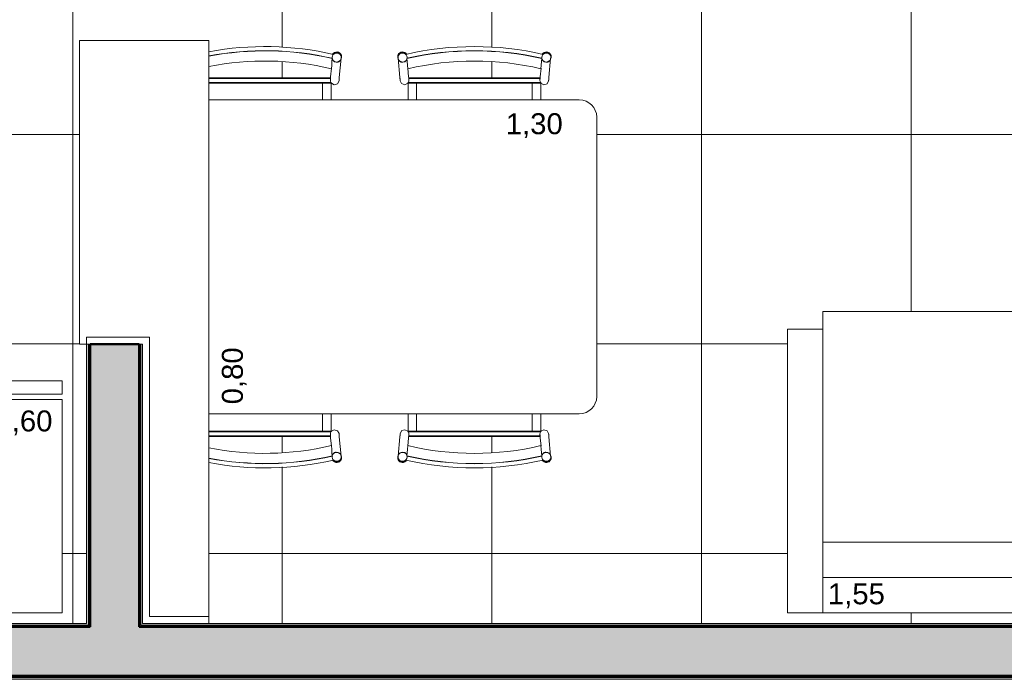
# Model space of a CAD drawing. Header units: metres. Extents: x -14 to 13.9, y -18.2 to 7.6.
# Tile 189 of 215: x -3.4 to -0.6, y -18.2 to -16.3. Entities that reach past the tile are written whole.
import ezdxf

# ---------------------------------------------------------------- set-up
doc = ezdxf.new("R2010")
doc.units = ezdxf.units.M
for name, color, linetype, lineweight in [('A-FLOR-PATT', 7, 'Continuous', 5), ('A-WALL', 7, 'Continuous', 5), ('A-WALL-PATT', 7, 'Continuous', 50), ('G-ANNO-TEXT', 7, 'Continuous', 9), ('G-IMPT', 7, 'Continuous', 5), ('I-FURN', 7, 'Continuous', 5), ('I-WALL', 7, 'Continuous', 5), ('Q-CASE', 7, 'Continuous', 5), ('Q-SPCQ', 7, 'Continuous', 5)]:
    doc.layers.add(name, color=color, linetype=linetype, lineweight=lineweight)
doc.styles.add('Arial', font='arial.ttf', dxfattribs={"height": 0.06})

# ---------------------------------------------------------------- blocks, each defined once
blk = doc.blocks.new('TAMPO DO ABRIGO GLP EM GRANITO CINZA ANDORINHA - TAMPO DO ABRIGO GLP EM GRANITO CINZA ANDORINHA-1861549-PLANTA LAYOUT')
at = {"layer": 'Q-CASE', "color": 253, "true_color": 0xaaaaaa}
for p, q in [((-2.8637, -16.405), (-3.2337, -16.405)), ((-3.2337, -16.405), (-3.2337, -17.275)), ((-2.8637, -18.055), (-2.8637, -16.405)), ((-3.2337, -17.275), (-3.2137, -17.275)), ((-3.0337, -17.255), (-3.2137, -17.255)), ((-3.2137, -17.255), (-3.2137, -17.275)), ((-3.0337, -18.055), (-3.0337, -17.255)), ((-2.8637, -18.055), (-3.0337, -18.055)), ((-2.8637, -18.075), (-2.8637, -18.055))]:
    blk.add_line(p, q, dxfattribs=at)
blk = doc.blocks.new('_Produtos_Arq_Bib_Refridgerator_398 - 11ZREF08_dwg-2258430-PLANTA LAYOUT')
at = {"layer": 'G-IMPT', "color": 253, "lineweight": 9, "true_color": 0xaaaaaa}
for p, q in [((0, 0.6604), (0.6116, 0.6604)), ((0, 0.6604), (0, 0)), ((0.6116, 0.6604), (0.6116, 0)), ((0.6262, 0), (0.6262, 0.6603)), ((0.6645, 0.6603), (0.6262, 0.6603)), ((0.6645, 0.6603), (0.6645, 0)), ((0.6645, 0.619), (0.6912, 0.6176)), ((0.6645, 0.619), (0.6912, 0.6176)), ((0.6645, 0.6109), (0.6963, 0.6104)), ((0.6963, 0.6), (0.6645, 0.5995)), ((0.6912, 0.5927), (0.6645, 0.5913)), ((0.6912, 0.5927), (0.6645, 0.5913)), ((0.6787, 0.6104), (0.6785, 0.6095)), ((0.6785, 0.6009), (0.6787, 0.6)), ((0.6787, 0.6104), (0.6787, 0.6)), ((0.6993, 0.6095), (0.6912, 0.6176)), ((0.6963, 0.6104), (0.6912, 0.6176)), ((0.6993, 0.6009), (0.6912, 0.5927)), ((0.6963, 0.6), (0.6912, 0.5927)), ((0.6932, 0.6156), (0.6993, 0.6095)), ((0.6993, 0.6009), (0.6932, 0.5948)), ((0.6963, 0.6), (0.6963, 0.6104)), ((0.6993, 0.6095), (0.6963, 0.6104)), ((0.6993, 0.6009), (0.6963, 0.6)), ((0.6993, 0.6009), (0.6993, 0.6095)), ((0.6116, 0), (0, 0)), ((0.6262, 0), (0.6645, 0))]:
    blk.add_line(p, q, dxfattribs=at)
blk = doc.blocks.new('_Produtos_Arq_Bib_Refridgerator_398 - _Produtos_Arq_Bib_Refridgerator_398-2258438-PLANTA LAYOUT')
blk.add_blockref('_Produtos_Arq_Bib_Refridgerator_398 - 11ZREF08_dwg-2258430-PLANTA LAYOUT', (0, 0))
blk = doc.blocks.new('Mesa Cozinha - 02 lugares-2261299-PLANTA LAYOUT')
at = {"layer": 'I-FURN', "color": 253, "true_color": 0xaaaaaa}
for p, q in [((-0.0781, 0.5419), (-0.0781, 0.5414)), ((-0.0776, 0.5413), (-0.0777, 0.5408)), ((-0.0576, 0.4838), (-0.0527, 0.5392)), ((-0.0522, 0.5391), (-0.0522, 0.5396)), ((0.1104, 0.5396), (0.1104, 0.5391)), ((0.1109, 0.5392), (0.1158, 0.4838)), ((0.1359, 0.5408), (0.1359, 0.5413)), ((0.1364, 0.5414), (0.1363, 0.5419)), ((0.5219, 0.5419), (0.5219, 0.5414)), ((0.5224, 0.5413), (0.5223, 0.5408)), ((0.5424, 0.4838), (0.5473, 0.5392)), ((0.5478, 0.5391), (0.5478, 0.5396)), ((-0.0803, 0.5105), (-0.0825, 0.486)), ((0.1407, 0.486), (0.1385, 0.5105)), ((0.5197, 0.5105), (0.5175, 0.486)), ((-0.4309, 0.4825), (-0.0826, 0.4825)), ((-0.0827, 0.4807), (-0.4309, 0.4807)), ((-0.0833, 0.4768), (-0.0829, 0.4813)), ((-0.0828, 0.4826), (-0.0825, 0.486)), ((0.1407, 0.486), (0.141, 0.4825)), ((0.1408, 0.4825), (0.5174, 0.4825)), ((0.5173, 0.4807), (0.1409, 0.4807)), ((0.5167, 0.4768), (0.5171, 0.4813)), ((0.5172, 0.4826), (0.5175, 0.486)), ((-0.4309, 0.4693), (-0.0815, 0.4693)), ((-0.4309, 0.4675), (-0.0803, 0.4675)), ((-0.1055, 0.42), (-0.1055, 0.4675)), ((-0.0809, 0.42), (-0.0809, 0.4675)), ((-0.0719, 0.4631), (-0.0804, 0.4675)), ((0.1386, 0.4675), (0.1301, 0.4631)), ((0.1385, 0.4675), (0.5197, 0.4675)), ((0.1391, 0.4675), (0.1391, 0.42)), ((0.1397, 0.4693), (0.5185, 0.4693)), ((0.1637, 0.42), (0.1637, 0.4675)), ((0.4945, 0.42), (0.4945, 0.4675)), ((0.5191, 0.42), (0.5191, 0.4675)), ((0.5281, 0.4631), (0.5196, 0.4675)), ((0.6291, 0.42), (-0.4309, 0.42)), ((0.6791, -0.43), (0.6791, 0.37)), ((-0.4309, -0.48), (0.6291, -0.48)), ((-0.1055, -0.5295), (-0.1055, -0.48)), ((-0.0809, -0.5295), (-0.0809, -0.48)), ((0.1391, -0.48), (0.1391, -0.5295)), ((0.1637, -0.5295), (0.1637, -0.48)), ((0.4945, -0.5295), (0.4945, -0.48)), ((0.5191, -0.5295), (0.5191, -0.48)), ((-0.0803, -0.5295), (-0.4309, -0.5295)), ((-0.0815, -0.5313), (-0.4309, -0.5313)), ((-0.0804, -0.5295), (-0.0719, -0.5251)), ((0.1301, -0.5251), (0.1386, -0.5295)), ((0.5197, -0.5295), (0.1385, -0.5295)), ((0.5185, -0.5313), (0.1397, -0.5313)), ((0.5196, -0.5295), (0.5281, -0.5251)), ((-0.4309, -0.5427), (-0.0827, -0.5427)), ((-0.0826, -0.5445), (-0.4309, -0.5445)), ((-0.0825, -0.548), (-0.0828, -0.5445)), ((-0.0825, -0.548), (-0.0803, -0.5725)), ((-0.0527, -0.6012), (-0.0576, -0.5458)), ((0.1158, -0.5458), (0.1109, -0.6012)), ((0.1385, -0.5725), (0.1407, -0.548)), ((0.141, -0.5446), (0.1407, -0.548)), ((0.5174, -0.5445), (0.1408, -0.5445)), ((0.1409, -0.5427), (0.5173, -0.5427)), ((0.1415, -0.5388), (0.1411, -0.5433)), ((0.5175, -0.548), (0.5172, -0.5445)), ((0.5175, -0.548), (0.5197, -0.5725)), ((0.5473, -0.6012), (0.5424, -0.5458)), ((-0.0781, -0.6034), (-0.0781, -0.6039)), ((-0.0777, -0.6028), (-0.0776, -0.6033)), ((-0.0522, -0.6016), (-0.0522, -0.6011)), ((0.1104, -0.6011), (0.1104, -0.6016)), ((0.1359, -0.6033), (0.1359, -0.6028)), ((0.1363, -0.6039), (0.1364, -0.6034)), ((0.5219, -0.6034), (0.5219, -0.6039)), ((0.5223, -0.6028), (0.5224, -0.6033)), ((0.5478, -0.6016), (0.5478, -0.6011))]:
    blk.add_line(p, q, dxfattribs=at)
at = {"layer": 'I-FURN', "color": 253, "true_color": 0xaaaaaa, "flags": 128}
for points in [[(-0.0779, 0.5376), (-0.0786, 0.5293), (-0.0795, 0.5191), (-0.0804, 0.5089)], [(-0.0638, 0.5557), (-0.0669, 0.5556), (-0.0698, 0.5548), (-0.0724, 0.5533), (-0.0746, 0.5511), (-0.0755, 0.5498)], [(-0.0524, 0.5428), (-0.0524, 0.5435), (-0.0529, 0.5465), (-0.0541, 0.5494), (-0.0559, 0.5518), (-0.0582, 0.5538), (-0.0609, 0.5551), (-0.0638, 0.5557)], [(0.1221, 0.5557), (0.1191, 0.5551), (0.1164, 0.5538), (0.1141, 0.5518), (0.1123, 0.5494), (0.1111, 0.5465), (0.1107, 0.5435)], [(0.1337, 0.5498), (0.1328, 0.5511), (0.1306, 0.5533), (0.128, 0.5548), (0.1251, 0.5556), (0.1221, 0.5557)], [(0.1361, 0.5376), (0.1368, 0.5293), (0.1377, 0.5191), (0.1386, 0.5089)], [(0.5221, 0.5376), (0.5214, 0.5293), (0.5205, 0.5191), (0.5196, 0.5089)], [(0.5362, 0.5557), (0.5331, 0.5556), (0.5302, 0.5548), (0.5276, 0.5533), (0.5254, 0.5511), (0.5245, 0.5498)], [(0.5476, 0.5428), (0.5476, 0.5435), (0.5471, 0.5465), (0.5459, 0.5494), (0.5441, 0.5518), (0.5418, 0.5538), (0.5391, 0.5551), (0.5362, 0.5557)], [(-0.0825, 0.486), (-0.0832, 0.4777), (-0.0833, 0.4768)], [(-0.0576, 0.4838), (-0.0582, 0.4763), (-0.0584, 0.4744)], [(-0.0584, 0.4744), (-0.058, 0.4786), (-0.0576, 0.4838)], [(0.1158, 0.4838), (0.1165, 0.4755), (0.1166, 0.4744)], [(0.1166, 0.4744), (0.1162, 0.4786), (0.1158, 0.4838)], [(0.1415, 0.4768), (0.141, 0.4826), (0.1407, 0.486)], [(0.1412, 0.4799), (0.1413, 0.4784), (0.1415, 0.4768)], [(0.5175, 0.486), (0.5168, 0.4777), (0.5167, 0.4768)], [(0.5424, 0.4838), (0.5418, 0.4763), (0.5416, 0.4744)], [(0.5416, 0.4744), (0.542, 0.4786), (0.5424, 0.4838)], [(-0.0584, 0.4744), (-0.0631, 0.4657), (-0.0719, 0.4631)], [(0.1301, 0.4631), (0.1207, 0.4662), (0.1166, 0.4744)], [(0.5416, 0.4744), (0.5369, 0.4657), (0.5281, 0.4631)], [(-0.0719, -0.5251), (-0.0625, -0.5282), (-0.0584, -0.5364)], [(0.1166, -0.5364), (0.1213, -0.5277), (0.1301, -0.5251)], [(0.5281, -0.5251), (0.5375, -0.5282), (0.5416, -0.5364)], [(-0.083, -0.5419), (-0.0831, -0.5404), (-0.0833, -0.5388)], [(-0.0833, -0.5388), (-0.0828, -0.5446), (-0.0825, -0.548)], [(-0.0576, -0.5458), (-0.0583, -0.5375), (-0.0584, -0.5364)], [(-0.0584, -0.5364), (-0.058, -0.5406), (-0.0576, -0.5458)], [(0.1158, -0.5458), (0.1164, -0.5383), (0.1166, -0.5364)], [(0.1166, -0.5364), (0.1162, -0.5406), (0.1158, -0.5458)], [(0.1407, -0.548), (0.1414, -0.5397), (0.1415, -0.5388)], [(0.517, -0.5419), (0.5169, -0.5404), (0.5167, -0.5388)], [(0.5167, -0.5388), (0.5172, -0.5446), (0.5175, -0.548)], [(0.5424, -0.5458), (0.5417, -0.5375), (0.5416, -0.5364)], [(0.5416, -0.5364), (0.542, -0.5406), (0.5424, -0.5458)], [(-0.0804, -0.5709), (-0.0795, -0.5811), (-0.0786, -0.5913), (-0.0779, -0.5996)], [(0.1386, -0.5709), (0.1377, -0.5811), (0.1368, -0.5913), (0.1361, -0.5996)], [(0.5196, -0.5709), (0.5205, -0.5811), (0.5214, -0.5913), (0.5221, -0.5996)], [(-0.0755, -0.6118), (-0.0746, -0.6131), (-0.0724, -0.6153), (-0.0698, -0.6168), (-0.0669, -0.6176), (-0.0638, -0.6177)], [(-0.0638, -0.6177), (-0.0609, -0.6171), (-0.0582, -0.6158), (-0.0559, -0.6138), (-0.0541, -0.6114), (-0.0529, -0.6085), (-0.0524, -0.6055), (-0.0524, -0.6048)], [(0.1107, -0.6055), (0.1111, -0.6085), (0.1123, -0.6114), (0.1141, -0.6138), (0.1164, -0.6158), (0.1191, -0.6171), (0.1221, -0.6177)], [(0.1221, -0.6177), (0.1251, -0.6176), (0.128, -0.6168), (0.1306, -0.6153), (0.1328, -0.6131), (0.1337, -0.6118)], [(0.5245, -0.6118), (0.5254, -0.6131), (0.5276, -0.6153), (0.5302, -0.6168), (0.5331, -0.6176), (0.5362, -0.6177)], [(0.5362, -0.6177), (0.5391, -0.6171), (0.5418, -0.6158), (0.5441, -0.6138), (0.5459, -0.6114), (0.5471, -0.6085), (0.5476, -0.6055), (0.5476, -0.6048)]]:
    blk.add_lwpolyline(points, dxfattribs=at)
at = {"layer": 'I-FURN', "color": 253, "true_color": 0xaaaaaa}
for centre, radius, start, end in [((-0.2709, -0.3008), 0.8731, 76.9905, 100.5762), ((0.3291, -0.3008), 0.8731, 76.9905, 103.0095), ((-0.2709, -0.3008), 0.8613, 77.0398, 100.7226), ((-0.2709, -0.3008), 0.8607, 77.0198, 100.7302), ((-0.0647, 0.543), 0.014, 86.1114, 149.814), ((-0.0652, 0.5431), 0.014, 331.3147, 83.9261), ((0.1234, 0.5431), 0.014, 96.0739, 207.2303), ((0.1229, 0.543), 0.014, 30.2044, 93.8886), ((0.3291, -0.3008), 0.8607, 77.0198, 102.9802), ((0.3291, -0.3008), 0.8613, 77.0398, 102.9568), ((0.5353, 0.543), 0.014, 86.1114, 149.814), ((0.5348, 0.5431), 0.014, 331.3147, 83.9261), ((-0.2709, -0.3008), 0.8317, 76.7574, 101.1062), ((0.3291, -0.3008), 0.8317, 76.7574, 103.2426), ((0.6291, 0.37), 0.05, 0, 90), ((0.6291, -0.43), 0.05, 270, 360), ((-0.2709, 0.2388), 0.8317, 258.8938, 283.2426), ((0.3291, 0.2388), 0.8317, 256.7574, 283.2426), ((-0.2709, 0.2388), 0.8731, 259.4238, 283.0095), ((-0.2709, 0.2388), 0.8607, 259.2698, 282.9802), ((-0.2709, 0.2388), 0.8613, 259.2774, 282.9602), ((-0.0647, -0.605), 0.014, 210.186, 273.8886), ((-0.0652, -0.6051), 0.014, 276.0739, 28.6853), ((0.1234, -0.6051), 0.014, 152.7697, 263.9261), ((0.1229, -0.605), 0.014, 266.1114, 329.7956), ((0.3291, 0.2388), 0.8731, 256.9905, 283.0095), ((0.3291, 0.2388), 0.8607, 257.0198, 282.9802), ((0.3291, 0.2388), 0.8613, 257.0432, 282.9602), ((0.5353, -0.605), 0.014, 210.186, 273.8886), ((0.5348, -0.6051), 0.014, 276.0739, 28.6853)]:
    blk.add_arc(centre, radius, start, end, dxfattribs=at)
for centre, major_axis, start_param, end_param in [((-0.0651, 0.5408), (-0.013, 0.0011), 4.712389, 7.853982), ((-0.0652, 0.5402), (-0.013, 0.0011), 0, 1.570796), ((-0.0651, 0.5408), (-0.013, 0.0011), 1.570796, 4.712389), ((-0.0652, 0.5402), (-0.013, 0.0011), 1.570796, 3.141593), ((0.1234, 0.5408), (0.013, 0.0011), 1.570796, 4.712389), ((0.1234, 0.5402), (0.013, 0.0011), 3.141593, 4.712389), ((0.1234, 0.5408), (0.013, 0.0011), 4.712389, 7.853982), ((0.1234, 0.5402), (0.013, 0.0011), 4.712389, 6.283185), ((0.5348, 0.5402), (-0.013, 0.0011), 0, 1.570796), ((0.5349, 0.5408), (-0.013, 0.0011), 4.712389, 7.853982), ((0.5349, 0.5408), (-0.013, 0.0011), 1.570796, 4.712389), ((0.5348, 0.5402), (-0.013, 0.0011), 1.570796, 3.141593), ((-0.0651, -0.6028), (0.013, 0.0011), 1.570796, 4.712389), ((-0.0652, -0.6022), (0.013, 0.0011), 1.570796, 3.141593), ((-0.0652, -0.6022), (0.013, 0.0011), 0, 1.570796), ((-0.0651, -0.6028), (0.013, 0.0011), 4.712389, 7.853982), ((0.1234, -0.6028), (-0.013, 0.0011), 4.712389, 7.853982), ((0.1234, -0.6022), (-0.013, 0.0011), 4.712389, 6.283185), ((0.1234, -0.6028), (-0.013, 0.0011), 1.570796, 4.712389), ((0.1234, -0.6022), (-0.013, 0.0011), 3.141593, 4.712389), ((0.5349, -0.6028), (0.013, 0.0011), 1.570796, 4.712389), ((0.5348, -0.6022), (0.013, 0.0011), 1.570796, 3.141593), ((0.5348, -0.6022), (0.013, 0.0011), 0, 1.570796), ((0.5349, -0.6028), (0.013, 0.0011), 4.712389, 7.853982)]:
    blk.add_ellipse(centre, major_axis=major_axis, ratio=0.984808, start_param=start_param, end_param=end_param, dxfattribs=at)
for points in [[(-0.0815, 0.4693), (-0.082, 0.4701), (-0.0829, 0.4719), (-0.0834, 0.4749), (-0.0833, 0.4769), (-0.0831, 0.4779)], [(-0.0803, 0.4675), (-0.0805, 0.4678), (-0.081, 0.4684), (-0.0813, 0.469), (-0.0815, 0.4693)], [(0.1397, 0.4693), (0.1396, 0.469), (0.1392, 0.4684), (0.1387, 0.4678), (0.1385, 0.4675)], [(0.1413, 0.4779), (0.1415, 0.4769), (0.1416, 0.4749), (0.1411, 0.4719), (0.1403, 0.4701), (0.1397, 0.4693)], [(0.5185, 0.4693), (0.518, 0.4701), (0.5171, 0.4719), (0.5166, 0.4749), (0.5167, 0.4769), (0.5169, 0.4779)], [(0.5197, 0.4675), (0.5195, 0.4678), (0.519, 0.4684), (0.5187, 0.469), (0.5185, 0.4693)], [(-0.0831, -0.5399), (-0.0833, -0.5389), (-0.0834, -0.5369), (-0.0829, -0.5339), (-0.082, -0.5321), (-0.0815, -0.5313)], [(-0.0815, -0.5313), (-0.0813, -0.531), (-0.081, -0.5304), (-0.0805, -0.5298), (-0.0803, -0.5295)], [(0.1385, -0.5295), (0.1387, -0.5298), (0.1392, -0.5304), (0.1396, -0.531), (0.1397, -0.5313)], [(0.1397, -0.5313), (0.1403, -0.5321), (0.1411, -0.5339), (0.1416, -0.5369), (0.1415, -0.5389), (0.1413, -0.5399)], [(0.5169, -0.5399), (0.5167, -0.5389), (0.5166, -0.5369), (0.5171, -0.5339), (0.518, -0.5321), (0.5185, -0.5313)], [(0.5185, -0.5313), (0.5187, -0.531), (0.519, -0.5304), (0.5195, -0.5298), (0.5197, -0.5295)]]:
    blk.add_open_spline(points, degree=3, dxfattribs=at)
blk = doc.blocks.new('Sofá 02 lugares - 12ZCOU02_dwg-2260070-PLANTA LAYOUT')
at = {"layer": 'G-IMPT', "color": 253, "lineweight": 9, "true_color": 0xaaaaaa}
for p, q in [((0, 0.6604), (0, 0.762)), ((0, 0.762), (0.8128, 0.762)), ((0, 0.762), (0, 0.6604)), ((0, 0.762), (0.8128, 0.762)), ((0.8128, 0.6604), (0.8128, 0.762)), ((0.8128, 0.762), (0.8128, 0.6604)), ((0, 0), (0, 0.6604)), ((0, 0.6604), (0.1016, 0.6604)), ((0, 0.6604), (0, -0.6604)), ((0.1016, 0.6604), (0, 0.6604)), ((0.1016, 0), (0.1016, 0.6604)), ((0.1016, 0), (0.1016, 0.6604)), ((0.1016, 0.6604), (0.1577, 0.6604)), ((0.1016, 0.6604), (0.1577, 0.6604)), ((0.1577, 0.6604), (0.8128, 0.6604)), ((0.8128, 0.6604), (0.1577, 0.6604)), ((0.2032, 0), (0.2032, 0.6604)), ((0.2032, 0), (0.2032, 0.6604)), ((0.8128, 0.6604), (0.8636, 0.6604)), ((0.8128, 0.6604), (0.8636, 0.6604)), ((0.8636, 0), (0.8636, 0.6604)), ((0.8636, 0), (0.8636, 0.6604)), ((0, -0.6604), (0, 0)), ((0, 0), (0.1016, 0)), ((0.1016, -0.6604), (0.1016, 0)), ((0.1016, -0.6604), (0.1016, 0)), ((0.1016, 0), (0.2032, 0)), ((0.2032, -0.6604), (0.2032, 0)), ((0.8636, 0), (0.8636, -0.6604)), ((0.2032, 0), (0.2032, -0.6604)), ((0.2032, 0), (0.8636, 0)), ((0.8636, 0), (0.8636, -0.6604)), ((0, -0.6604), (0, -0.762)), ((0, -0.6604), (0.1016, -0.6604)), ((0, -0.6604), (0, -0.762)), ((0, -0.6604), (0.1016, -0.6604)), ((0.1016, -0.6604), (0.1577, -0.6604)), ((0.1016, -0.6604), (0.1577, -0.6604)), ((0.8128, -0.6604), (0.1577, -0.6604)), ((0.8128, -0.6604), (0.1577, -0.6604)), ((0.8128, -0.6604), (0.8128, -0.762)), ((0.8128, -0.6604), (0.8636, -0.6604)), ((0.8128, -0.6604), (0.8128, -0.762)), ((0.8128, -0.6604), (0.8636, -0.6604)), ((0.8128, -0.762), (0, -0.762)), ((0, -0.762), (0.8128, -0.762))]:
    blk.add_line(p, q, dxfattribs=at)
blk = doc.blocks.new('Sofá 02 lugares - Sofá 02 lugares-2260113-PLANTA LAYOUT')
blk.add_blockref('Sofá 02 lugares - 12ZCOU02_dwg-2260070-PLANTA LAYOUT', (0, 0))

msp = doc.modelspace()

# ---------------------------------------------------------------- hatches: boundary and pattern name
at = {"layer": 'A-FLOR-PATT', "true_color": 0x808080}
h = msp.add_hatch(dxfattribs=at)
h.set_pattern_fill('FP_4', color=8, style=0, pattern_type=2)
h.set_pattern_definition([(0, (-2.654, -16.075), (0, 0.6), []), (90, (-2.654, -16.075), (-0.6, 4e-17), [])])
h.paths.add_polyline_path([(-2.8309, -18.075), (0.3464, -18.075), (0.3464, -15.475), (-1.0286, -15.475), (-1.0286, -15.485), (-1.2286, -15.485), (-1.2286, -15.6374), (-2.0286, -15.6374), (-2.0286, -15.485), (-2.2286, -15.485), (-2.2286, -15.475), (-3.3837, -15.475), (-3.3837, -14.275), (-4.9836, -14.275), (-4.9836, -15.475), (-6.0136, -15.475), (-6.0136, -18.075), (-5.2136, -18.075), (-5.2136, -17.575), (-4.0136, -17.575), (-4.0136, -18.075), (-3.2137, -18.075), (-3.2137, -17.275), (-3.2337, -17.275), (-3.2337, -16.405), (-2.8637, -16.405), (-2.8637, -16.4389), (-2.8009, -16.4284), (-2.7, -16.4229), (-2.597, -16.4295), (-2.5094, -16.4448), (-2.5078, -16.4427), (-2.5048, -16.4402), (-2.5016, -16.4387), (-2.5001, -16.4382), (-2.4956, -16.4382), (-2.491, -16.4399), (-2.4885, -16.4418), (-2.4865, -16.444), (-2.4849, -16.4473), (-2.4841, -16.4508), (-2.4843, -16.4544), (-2.4865, -16.467), (-2.4918, -16.5224), (-2.4926, -16.5247), (-2.4991, -16.531), (-2.5046, -16.5311), (-2.5137, -16.5275), (-2.5137, -16.575), (-2.2937, -16.575), (-2.2937, -16.5275), (-2.2947, -16.5277), (-2.3035, -16.531), (-2.3099, -16.5299), (-2.3148, -16.525), (-2.3168, -16.5143), (-2.3221, -16.4576), (-2.3228, -16.4558), (-2.3233, -16.4532), (-2.3229, -16.4485), (-2.3212, -16.4447), (-2.3186, -16.4415), (-2.3164, -16.4399), (-2.3137, -16.4387), (-2.3106, -16.438), (-2.3053, -16.4389), (-2.3019, -16.4406), (-2.2994, -16.4428), (-2.2968, -16.4448), (-2.2029, -16.4285), (-2.1, -16.4229), (-1.997, -16.4295), (-1.9094, -16.4448), (-1.9078, -16.4427), (-1.9048, -16.4402), (-1.9016, -16.4387), (-1.9001, -16.4382), (-1.8956, -16.4382), (-1.891, -16.4399), (-1.8885, -16.4418), (-1.8865, -16.444), (-1.8849, -16.4473), (-1.8841, -16.4508), (-1.8843, -16.4544), (-1.8865, -16.467), (-1.8918, -16.5224), (-1.8926, -16.5247), (-1.8991, -16.531), (-1.9046, -16.5311), (-1.9137, -16.5275), (-1.9137, -16.575), (-1.8037, -16.575), (-1.7907, -16.5767), (-1.7787, -16.5817), (-1.7683, -16.5897), (-1.7604, -16.6), (-1.7554, -16.6121), (-1.7537, -16.625), (-1.7541, -17.4282), (-1.7554, -17.438), (-1.7604, -17.45), (-1.7683, -17.4604), (-1.7787, -17.4683), (-1.7907, -17.4733), (-1.8037, -17.475), (-1.9137, -17.475), (-1.9137, -17.5245), (-1.9123, -17.5242), (-1.9039, -17.521), (-1.8986, -17.5211), (-1.8926, -17.5274), (-1.891, -17.5335), (-1.8848, -17.5953), (-1.884, -17.6), (-1.8845, -17.6036), (-1.8857, -17.6067), (-1.8888, -17.6106), (-1.891, -17.6121), (-1.8937, -17.6134), (-1.8966, -17.6141), (-1.9016, -17.6134), (-1.9051, -17.6117), (-1.9079, -17.6092), (-1.9103, -17.6072), (-2.0065, -17.6237), (-2.104, -17.6294), (-2.2104, -17.6226), (-2.2979, -17.6073), (-2.2994, -17.6093), (-2.3026, -17.6119), (-2.3058, -17.6134), (-2.3083, -17.6139), (-2.3127, -17.6136), (-2.3153, -17.6127), (-2.3189, -17.6102), (-2.3212, -17.6074), (-2.3225, -17.6048), (-2.3232, -17.6013), (-2.3231, -17.5977), (-2.3209, -17.585), (-2.3157, -17.5308), (-2.3147, -17.5267), (-2.3091, -17.5217), (-2.3027, -17.521), (-2.2937, -17.5245), (-2.2937, -17.475), (-2.5137, -17.475), (-2.5137, -17.5245), (-2.5123, -17.5242), (-2.5039, -17.521), (-2.4986, -17.5211), (-2.4926, -17.5274), (-2.491, -17.5335), (-2.4848, -17.5953), (-2.484, -17.6), (-2.4845, -17.6036), (-2.4857, -17.6067), (-2.4888, -17.6106), (-2.491, -17.6121), (-2.4937, -17.6134), (-2.4966, -17.6141), (-2.5016, -17.6134), (-2.5051, -17.6117), (-2.5079, -17.6092), (-2.5103, -17.6072), (-2.6065, -17.6237), (-2.7073, -17.6292), (-2.8104, -17.6226), (-2.8637, -17.6134), (-2.8637, -18.075)])
h.paths.add_polyline_path([(-3.5578, -18.0451), (-3.9439, -18.045), (-3.9437, -17.4335), (-3.2834, -17.4335), (-3.2834, -18.0451)])
h.paths.add_polyline_path([(0.3164, -18.045), (-1.2076, -18.045), (-1.2076, -17.2322), (-1.106, -17.2322), (-1.106, -17.1814), (0.2148, -17.1814), (0.2148, -17.2322), (0.3164, -17.2322), (0.3164, -17.9434)])
h.paths.add_polyline_path([(-5.2336, -18.045), (-5.9936, -18.045), (-5.9936, -17.4125), (-5.9513, -17.4125), (-5.9513, -17.393), (-5.271, -17.393), (-5.271, -17.4125), (-5.2336, -17.4125), (-5.2336, -17.955)])
h.paths.add_polyline_path([(-4.6136, -17.7955), (-4.6084, -17.7948), (-4.6036, -17.7928), (-4.5994, -17.7897), (-4.5963, -17.7855), (-4.5943, -17.7807), (-4.5936, -17.7755), (-4.5943, -17.7703), (-4.5963, -17.7655), (-4.5994, -17.7614), (-4.6036, -17.7582), (-4.6084, -17.7562), (-4.6136, -17.7555), (-4.6188, -17.7562), (-4.6236, -17.7582), (-4.6277, -17.7614), (-4.6309, -17.7655), (-4.6329, -17.7703), (-4.6336, -17.7755), (-4.6329, -17.7807), (-4.6309, -17.7855), (-4.6277, -17.7897), (-4.6236, -17.7928), (-4.6188, -17.7948)])
h.paths.add_polyline_path([(-2.1037, -17.588), (-2.0065, -17.5822), (-1.9133, -17.5654), (-1.9161, -17.5395), (-2.2919, -17.5398), (-2.2941, -17.5659), (-2.1949, -17.5827), (-2.104, -17.588)])
h.paths.add_polyline_path([(-2.7037, -17.588), (-2.6065, -17.5822), (-2.5133, -17.5654), (-2.5161, -17.5395), (-2.8637, -17.5395), (-2.8637, -17.5712), (-2.7996, -17.5825), (-2.74, -17.5859)])
h.paths.add_polyline_path([(-1.9159, -17.5349), (-1.9159, -17.5325), (-1.916, -17.5333)])
h.paths.add_polyline_path([(-2.5159, -17.5349), (-2.5159, -17.5325), (-2.516, -17.5333)])
h.paths.add_polyline_path([(-3.9437, -17.4188), (-3.9437, -17.3806), (-3.9025, -17.3806), (-3.9005, -17.3533), (-3.8929, -17.3457), (-3.8842, -17.3458), (-3.8761, -17.3538), (-3.8748, -17.3806), (-3.2834, -17.3806), (-3.2834, -17.4188), (-3.9213, -17.4188)])
h.paths.add_polyline_path([(-1.9161, -16.5201), (-1.9157, -16.5187), (-1.916, -16.5188)])
h.paths.add_polyline_path([(-2.5161, -16.5201), (-2.5157, -16.5187), (-2.516, -16.5188)])
h.paths.add_polyline_path([(-2.104, -16.5125), (-1.9154, -16.5123), (-1.9143, -16.4987), (-1.9132, -16.4862), (-2.0078, -16.4696), (-2.104, -16.4641), (-2.2009, -16.4698), (-2.2941, -16.4862), (-2.2915, -16.5125), (-2.2691, -16.5125)])
h.paths.add_polyline_path([(-2.5583, -16.5125), (-2.5154, -16.5123), (-2.5143, -16.4987), (-2.5132, -16.4862), (-2.6078, -16.4696), (-2.7037, -16.4641), (-2.8009, -16.4698), (-2.8637, -16.4808), (-2.8637, -16.5125), (-2.6492, -16.5125)])
h.paths.add_polyline_path([(-3.1944, -15.315), (-2.2336, -15.315), (-2.2336, -14.863), (-2.2211, -14.863), (-2.2211, -14.845), (-1.5886, -14.845), (-1.5886, -14.8037), (-1.5907, -14.8021), (-1.5922, -14.8), (-1.5932, -14.7976), (-1.5936, -14.795), (-1.5932, -14.7925), (-1.5922, -14.79), (-1.5907, -14.788), (-1.5886, -14.7864), (-1.5862, -14.7854), (-1.5836, -14.785), (-1.581, -14.7854), (-1.5786, -14.7864), (-1.5765, -14.788), (-1.5749, -14.79), (-1.5739, -14.7925), (-1.5736, -14.795), (-1.5739, -14.7976), (-1.5749, -14.8), (-1.5765, -14.8021), (-1.5786, -14.8037), (-1.5786, -14.845), (-1.4786, -14.845), (-1.4786, -14.8037), (-1.4807, -14.8021), (-1.4822, -14.8), (-1.4832, -14.7976), (-1.4836, -14.795), (-1.4832, -14.7925), (-1.4822, -14.79), (-1.4807, -14.788), (-1.4786, -14.7864), (-1.4762, -14.7854), (-1.4736, -14.785), (-1.471, -14.7854), (-1.4686, -14.7864), (-1.4665, -14.788), (-1.4649, -14.79), (-1.4639, -14.7925), (-1.4636, -14.795), (-1.4639, -14.7976), (-1.4649, -14.8), (-1.4665, -14.8021), (-1.4686, -14.8037), (-1.4686, -14.845), (-0.8361, -14.845), (-0.8361, -14.863), (-0.8256, -14.863), (-0.8256, -13.295), (-2.7236, -13.295), (-2.7236, -11.895), (-0.8256, -11.895), (-0.8256, -11.397), (-3.2217, -11.3972), (-3.2217, -14.365), (-3.2237, -14.365), (-3.2237, -15.315)])
h.paths.add_polyline_path([(-5.1934, -15.315), (-5.1436, -15.315), (-5.1436, -11.395), (-5.6437, -11.395), (-5.6437, -12.295), (-7.5437, -12.295), (-7.5437, -12.895), (-5.6437, -12.895), (-5.6437, -13.795), (-7.5437, -13.795), (-7.5437, -13.905), (-7.0917, -13.905), (-7.0917, -13.9175), (-7.0737, -13.9175), (-7.0737, -14.55), (-7.0323, -14.55), (-7.0308, -14.548), (-7.0287, -14.5464), (-7.0263, -14.5454), (-7.0237, -14.545), (-7.0211, -14.5454), (-7.0187, -14.5464), (-7.0166, -14.548), (-7.015, -14.55), (-7.014, -14.5525), (-7.0137, -14.555), (-7.014, -14.5576), (-7.015, -14.56), (-7.0166, -14.5621), (-7.0187, -14.5637), (-7.0211, -14.5647), (-7.0237, -14.565), (-7.0263, -14.5647), (-7.0287, -14.5637), (-7.0308, -14.5621), (-7.0323, -14.56), (-7.0737, -14.56), (-7.0737, -14.66), (-7.0323, -14.66), (-7.0308, -14.658), (-7.0287, -14.6564), (-7.0263, -14.6554), (-7.0237, -14.655), (-7.0211, -14.6554), (-7.0187, -14.6564), (-7.0166, -14.658), (-7.015, -14.66), (-7.014, -14.6625), (-7.0137, -14.665), (-7.014, -14.6676), (-7.015, -14.67), (-7.0166, -14.6721), (-7.0187, -14.6737), (-7.0211, -14.6747), (-7.0237, -14.675), (-7.0263, -14.6747), (-7.0287, -14.6737), (-7.0308, -14.6721), (-7.0323, -14.67), (-7.0737, -14.67), (-7.0737, -15.3025), (-7.0917, -15.3025), (-7.0917, -15.315), (-5.3751, -15.315)])
h.paths.add_polyline_path([(-0.892, -13.705), (-1.242, -13.705), (-1.242, -13.57), (-1.2474, -13.57), (-1.2474, -13.5), (-1.242, -13.5), (-1.242, -13.365), (-0.892, -13.365), (-0.892, -13.57)])
h.paths.add_polyline_path([(-1.242, -11.8253), (-1.242, -11.6903), (-1.2474, -11.6903), (-1.2474, -11.6203), (-1.242, -11.6203), (-1.242, -11.4853), (-0.892, -11.4853), (-0.892, -11.8253), (-1.1712, -11.8253)])
at = {"layer": 'A-WALL-PATT'}
for points in [[(-3.2062, -18.0825), (-3.2062, -17.275), (-3.2087, -17.275), (-3.2087, -18.0825)], [(-3.2037, -18.085), (-3.2037, -17.275), (-3.2062, -17.275), (-3.2062, -18.085)], [(-3.2037, -18.085), (-3.0637, -18.085), (-3.0637, -17.275), (-3.2037, -17.275), (-3.2037, -18.075)], [(-3.0637, -18.0825), (-3.0612, -18.0825), (-3.0612, -17.275), (-3.0637, -17.275), (-3.0637, -18.075)], [(-3.0587, -18.08), (-3.0587, -17.275), (-3.0612, -17.275), (-3.0612, -18.08)], [(-6.0211, -18.225), (-3.2037, -18.225), (-3.2037, -18.085), (-6.0236, -18.0851), (-6.0236, -18.225)], [(-6.0211, -18.085), (-3.2062, -18.085), (-3.2062, -18.0825), (-6.0211, -18.0825)], [(-5.1934, -18.0825), (-3.2087, -18.0825), (-3.2087, -18.08), (-6.0186, -18.08), (-6.0186, -18.0825), (-5.3751, -18.0825)], [(0.4964, -18.225), (0.4964, -18.085), (-3.2037, -18.085), (-3.2037, -18.225), (0.4402, -18.225)], [(0.3464, -18.085), (0.3564, -18.085), (0.3564, -18.0825), (-3.0637, -18.0825), (-3.0637, -18.085), (0.101, -18.085)], [(0.3464, -18.0825), (0.3539, -18.0825), (0.3539, -18.08), (-3.0612, -18.08), (-3.0612, -18.0825), (0.094, -18.0825)], [(-4.2847, -18.2275), (-3.2062, -18.2275), (-3.2062, -18.225), (-6.0211, -18.2254), (-6.0211, -18.2275), (-4.6482, -18.2275)], [(-4.6482, -18.23), (-3.2087, -18.23), (-3.2087, -18.2275), (-6.0186, -18.2275), (-6.0186, -18.23), (-5.0116, -18.23)], [(0.4964, -18.23), (0.5014, -18.23), (0.5014, -18.2275), (-3.2087, -18.2275), (-3.2087, -18.23), (0.4402, -18.23)], [(0.4402, -18.2275), (0.4989, -18.2275), (0.4989, -18.225), (-3.2062, -18.225), (-3.2062, -18.2275), (0.3564, -18.2275)]]:
    msp.add_hatch(color=256, dxfattribs=at).paths.add_polyline_path(points)
at = {"layer": 'I-WALL'}
for points in [[(-3.2087, -18.08), (-3.2087, -17.275), (-3.2137, -17.275), (-3.2137, -18.08)], [(-3.0537, -18.075), (-3.0537, -17.275), (-3.0587, -17.275), (-3.0587, -18.075)], [(-3.5578, -18.08), (-3.2137, -18.08), (-3.2137, -18.075), (-6.0136, -18.075), (-6.0136, -18.08), (-4.2847, -18.08)], [(-3.0587, -18.08), (0.3514, -18.08), (0.3514, -18.075), (-3.0587, -18.075)], [(-6.0136, -18.235), (-3.2137, -18.235), (-3.2137, -18.23), (-6.0136, -18.23)], [(-3.1944, -18.235), (0.5064, -18.235), (0.5064, -18.23), (-3.2137, -18.23), (-3.2137, -18.235), (-3.2037, -18.235)]]:
    msp.add_hatch(color=256, dxfattribs=at).paths.add_polyline_path(points)

# ---------------------------------------------------------------- linework, layer by layer
at = {"layer": 'A-WALL'}
for p, q in [((-3.2037, -17.275), (-3.2137, -17.275)), ((-3.2137, -17.275), (-3.2137, -18.075)), ((-3.2087, -17.275), (-3.2087, -18.08)), ((-3.2062, -17.275), (-3.2062, -18.0825)), ((-3.0537, -17.275), (-3.0637, -17.275)), ((-3.0612, -17.275), (-3.0612, -18.0825)), ((-3.0587, -17.275), (-3.0587, -18.08)), ((-3.0537, -18.075), (-3.0537, -17.275)), ((-3.2062, -18.0825), (-6.0211, -18.0825)), ((-3.2087, -18.08), (-6.0186, -18.08)), ((-3.2137, -18.075), (-6.0136, -18.075)), ((-3.0612, -18.0825), (0.3539, -18.0825)), ((-3.0587, -18.08), (0.3514, -18.08)), ((0.3464, -18.075), (-3.0537, -18.075)), ((0.4989, -18.2275), (-8.3336, -18.2275)), ((-6.0211, -18.23), (0.5014, -18.23)), ((-8.3336, -18.235), (0.5064, -18.235))]:
    msp.add_line(p, q, dxfattribs=at)
at = {"layer": 'A-WALL', "lineweight": 50}
for p, q in [((-3.0637, -17.275), (-3.2037, -17.275)), ((-3.2037, -17.275), (-3.2037, -18.085)), ((-3.0637, -17.275), (-3.0637, -18.085)), ((-3.2037, -18.085), (-6.0236, -18.085)), ((-3.0637, -18.085), (0.3564, -18.085)), ((-8.3336, -18.225), (0.4964, -18.225))]:
    msp.add_line(p, q, dxfattribs=at)

# ---------------------------------------------------------------- block references
at = {"layer": 'I-FURN', "color": 253, "true_color": 0xaaaaaa}
msp.add_blockref('Mesa Cozinha - 02 lugares-2261299-PLANTA LAYOUT', (-2.4328, -16.995), dxfattribs=at)
at = {"layer": 'I-FURN', "color": 253, "true_color": 0xaaaaaa, "rotation": 89.99999999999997}
msp.add_blockref('Sofá 02 lugares - Sofá 02 lugares-2260113-PLANTA LAYOUT', (-0.4456, -18.045), dxfattribs=at)
at = {"layer": 'Q-CASE', "color": 253, "true_color": 0xaaaaaa}
msp.add_blockref('TAMPO DO ABRIGO GLP EM GRANITO CINZA ANDORINHA - TAMPO DO ABRIGO GLP EM GRANITO CINZA ANDORINHA-1861549-PLANTA LAYOUT', (0, 0), dxfattribs=at)
at = {"layer": 'Q-SPCQ', "color": 253, "true_color": 0xaaaaaa, "rotation": 89.99999999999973}
msp.add_blockref('_Produtos_Arq_Bib_Refridgerator_398 - _Produtos_Arq_Bib_Refridgerator_398-2258438-PLANTA LAYOUT', (-3.2834, -18.045), dxfattribs=at)

# ---------------------------------------------------------------- texts
at = {"layer": 'G-ANNO-TEXT', "color": 253, "true_color": 0xaaaaaa, "char_height": 0.06, "width": 0.212447, "attachment_point": 1, "style": 'Arial'}
for s, insert in [('1,30', (-2.014, -16.6137)), ('0,60', (-3.4746, -17.465)), ('1,55', (-1.092, -17.9601))]:
    msp.add_mtext(s, dxfattribs=dict(at, insert=insert))
at = {"layer": 'G-ANNO-TEXT', "color": 253, "true_color": 0xaaaaaa, "insert": (-2.8265, -17.4474), "char_height": 0.06, "width": 0.212447, "attachment_point": 1, "rotation": 90, "style": 'Arial'}
msp.add_mtext('0,80', dxfattribs=at)

doc.saveas('drawing.dxf')
